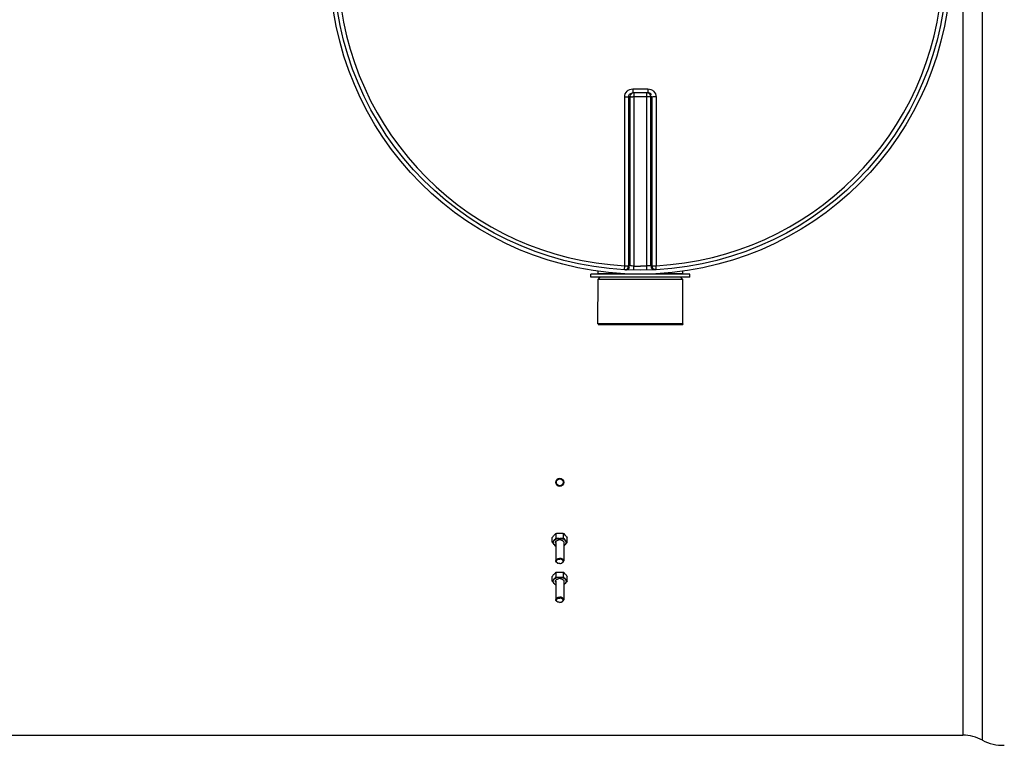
# Model space of a CAD drawing. Header units: millimetres. Extents: x 0 to 297, y 0 to 210.
# Tile 123 of 256: x 160.18 to 169.95, y 84.44 to 91.64. Entities that reach past the tile are written whole.
import ezdxf

# ---------------------------------------------------------------- set-up
doc = ezdxf.new("R2010")
doc.units = ezdxf.units.MM
doc.header["$LTSCALE"] = 16.335
doc.layers.get('0').update_dxf_attribs({"linetype": 'CONTINUOUS'})
for name, color, linetype in [('01_GLOBAL', 7, 'CONTINUOUS'), ('AXE-VISSERIE', 7, 'CONTINUOUS'), ('AXES_REF', 7, 'CONTINUOUS')]:
    doc.layers.add(name, color=color, linetype=linetype)

msp = doc.modelspace()

# ---------------------------------------------------------------- linework, layer by layer
at = {"color": 9, "linetype": 'Continuous'}
for p, q in [((169.7351, 84.4868), (169.7351, 99.8995)), ((169.5408, 99.8491), (169.5408, 84.5371)), ((166.1854, 89.1961), (166.1854, 90.8714)), ((166.2364, 90.8727), (166.2252, 90.8718)), ((166.2252, 89.197), (166.2252, 90.8718)), ((166.2364, 90.8727), (166.2364, 89.1965)), ((166.2661, 90.9514), (166.2661, 90.9118)), ((166.2661, 90.9514), (166.3408, 90.9514)), ((166.2761, 90.9118), (166.2761, 89.1928)), ((166.4055, 90.8731), (166.2761, 90.8731)), ((166.3408, 90.9514), (166.4155, 90.9514)), ((166.4055, 89.1928), (166.4055, 90.9118)), ((166.4155, 90.9514), (166.4155, 90.9118)), ((166.4564, 90.8718), (166.4452, 90.8727)), ((166.4452, 89.1965), (166.4452, 90.8727)), ((166.4564, 90.8718), (166.4564, 89.197)), ((166.4962, 90.8714), (166.4962, 89.1961)), ((166.1868, 89.1171), (165.9208, 89.1171)), ((166.1834, 89.1572), (166.1854, 89.1961)), ((166.2753, 89.1538), (166.2761, 89.1928)), ((166.4064, 89.1538), (166.4055, 89.1928)), ((166.7608, 89.1171), (166.4949, 89.1171)), ((166.4982, 89.1572), (166.4962, 89.1961))]:
    msp.add_line(p, q, dxfattribs=at)
at = {"color": 7, "linetype": 'Continuous'}
for p, q in [((166.2625, 90.9116), (166.2661, 90.9118)), ((166.4155, 90.9118), (166.2661, 90.9118)), ((166.4155, 90.9118), (166.4191, 90.9116)), ((166.8328, 89.1131), (165.8488, 89.1131)), ((165.8488, 89.0811), (165.8488, 89.1131)), ((165.9208, 89.1171), (165.9208, 89.1419)), ((166.7608, 89.1171), (166.7608, 89.1419)), ((166.8328, 89.0811), (166.8328, 89.1131)), ((166.8328, 89.0811), (165.8488, 89.0811)), ((165.9188, 88.6211), (165.9208, 89.0611)), ((165.9208, 89.0611), (165.9408, 89.0811)), ((166.7608, 89.0611), (165.9208, 89.0611)), ((166.7608, 89.0611), (166.7408, 89.0811)), ((166.7628, 88.6211), (166.7608, 89.0611)), ((166.7628, 88.6211), (165.9188, 88.6211)), ((165.4669, 86.4523), (165.4669, 86.4982)), ((165.5039, 86.4934), (165.5039, 86.5394)), ((165.5778, 86.4934), (165.5778, 86.5394)), ((165.6147, 86.4523), (165.6147, 86.4982)), ((165.519, 86.2454), (165.5226, 86.2439)), ((165.5626, 86.2454), (165.559, 86.2439)), ((165.4669, 86.0666), (165.4669, 86.1125)), ((165.5039, 86.1077), (165.5039, 86.1537)), ((165.5778, 86.1077), (165.5778, 86.1537)), ((165.6147, 86.0666), (165.6147, 86.1125)), ((165.519, 85.8597), (165.5226, 85.8582)), ((165.5626, 85.8597), (165.559, 85.8582)), ((153.3837, 84.5371), (169.5408, 84.5371))]:
    msp.add_line(p, q, dxfattribs=at)
for centre, radius in [((166.3408, 92.1931), 3.04), ((165.5408, 87.0467), 0.04), ((165.5408, 87.0467), 0.0335)]:
    msp.add_circle(centre, radius, dxfattribs=at)
at = {"color": 9, "linetype": 'Continuous'}
for centre, radius, start, end in [((166.3408, 92.1931), 3.001, 182.96745, 267.03255), ((166.3408, 92.1931), 3.001, 272.96745, 357.03255), ((166.2779, 90.8613), 0.0515, 109.32474, 115.13896), ((166.2784, 90.8598), 0.053, 103.7408, 109.36219), ((166.2619, 89.5214), 1.3517, 89.565, 89.79411), ((166.4197, 89.5214), 1.3517, 90.20147, 90.43504), ((166.4154, 90.8297), 0.0821, 84.12966, 87.37591), ((166.4165, 90.8404), 0.0714, 80.88237, 84.14531), ((166.3805, 92.1923), 2.9993, 267.03189, 267.24678), ((166.3408, 92.1911), 2.999, 268.76403, 269.99998), ((166.3011, 92.1923), 2.9993, 272.75322, 272.96811)]:
    msp.add_arc(centre, radius, start, end, dxfattribs=at)
at = {"color": 7, "linetype": 'Continuous'}
for centre, radius, start, end in [((165.9168, 89.1171), 0.004, 270, 360), ((166.7648, 89.1171), 0.004, 180, 270), ((165.3521, 86.5898), 0.1792, 309.84084, 318.05437), ((165.6186, 86.4018), 0.1792, 129.84084, 138.05437), ((165.1724, 86.7314), 0.408, 323.59255, 324.32035), ((165.5372, 86.4264), 0.0493, 111.16069, 112.6169), ((165.5408, 86.4125), 0.0637, 80.12851, 99.87149), ((165.5444, 86.4264), 0.0493, 67.3831, 68.83931), ((165.463, 86.4018), 0.1792, 41.94563, 50.15916), ((165.9092, 86.7314), 0.408, 215.67965, 216.40745), ((165.7295, 86.5898), 0.1792, 221.94563, 230.15916), ((165.6174, 86.5474), 0.1774, 221.90485, 228.90586), ((165.4642, 86.5474), 0.1774, 311.09414, 318.09515), ((165.5349, 86.2746), 0.033, 238.19219, 241.68569), ((165.5367, 86.2778), 0.0367, 241.72567, 247.44859), ((165.5449, 86.2778), 0.0367, 292.55141, 298.27433), ((165.5467, 86.2746), 0.033, 298.31431, 301.80781), ((165.3521, 86.2041), 0.1792, 309.84084, 318.05437), ((165.6186, 86.0161), 0.1792, 129.84084, 138.05437), ((165.1724, 86.3457), 0.408, 323.59255, 324.32035), ((165.5372, 86.0408), 0.0493, 111.16069, 112.6169), ((165.5408, 86.0268), 0.0637, 80.12851, 99.87149), ((165.5444, 86.0408), 0.0493, 67.3831, 68.83931), ((165.463, 86.0161), 0.1792, 41.94563, 50.15916), ((165.9092, 86.3457), 0.408, 215.67965, 216.40745), ((165.7295, 86.2041), 0.1792, 221.94563, 230.15916), ((165.6174, 86.1617), 0.1774, 221.90485, 228.90586), ((165.4642, 86.1617), 0.1774, 311.09414, 318.09515), ((165.5349, 85.8889), 0.033, 238.19219, 241.68569), ((165.5367, 85.8921), 0.0367, 241.72567, 247.44859), ((165.5449, 85.8921), 0.0367, 292.55141, 298.27433), ((165.5467, 85.8889), 0.033, 298.31431, 301.80781), ((169.5408, 84.1371), 0.4, 60.94711, 90), ((169.9293, 84.8365), 0.4, 240.94711, 273.29821)]:
    msp.add_arc(centre, radius, start, end, dxfattribs=at)
at = {"color": 9, "linetype": 'Continuous'}
for points, knots in [([(166.1854, 90.8714), (166.1854, 90.8918), (166.2028, 90.9345), (166.2456, 90.9514), (166.2661, 90.9514)], [0, 0, 0, 0, 0.499867, 1, 1, 1, 1]), ([(166.2252, 90.8718), (166.2252, 90.8811), (166.2262, 90.9009), (166.2496, 90.9069), (166.2559, 90.9024)], [0, 0, 0, 0, 0.54721, 1, 1, 1, 1]), ([(166.2364, 90.8727), (166.2397, 90.873), (166.2498, 90.873), (166.2599, 90.8731), (166.2667, 90.8731)], [0, 0, 0, 0, 0.323324, 1, 1, 1, 1]), ([(166.4452, 90.8727), (166.4419, 90.873), (166.4319, 90.873), (166.4218, 90.8731), (166.415, 90.8731)], [0, 0, 0, 0, 0.323299, 1, 1, 1, 1]), ([(166.4155, 90.9514), (166.4361, 90.9514), (166.4788, 90.9345), (166.4962, 90.8918), (166.4962, 90.8714)], [0, 0, 0, 0, 0.501179, 1, 1, 1, 1]), ([(166.4278, 90.9108), (166.4338, 90.9099), (166.45, 90.9068), (166.4445, 90.89), (166.4405, 90.8851)], [0, 0, 0, 0, 0.491684, 1, 1, 1, 1]), ([(166.1834, 89.1572), (166.1938, 89.1567), (166.2154, 89.1594), (166.223, 89.1849), (166.2181, 89.1921)], [0, 0, 0, 0, 0.541905, 1, 1, 1, 1]), ([(166.1948, 89.1566), (166.2051, 89.1561), (166.2267, 89.159), (166.2343, 89.1844), (166.2294, 89.1916)], [0, 0, 0, 0, 0.541188, 1, 1, 1, 1]), ([(166.2761, 89.1928), (166.2682, 89.1931), (166.2635, 89.1935), (166.2431, 89.195), (166.2487, 89.1951), (166.25, 89.1951)], [0, 0, 0, 0, 0.700251, 0.885328, 1, 1, 1, 1]), ([(166.4452, 89.1965), (166.4441, 89.1961), (166.4333, 89.1941), (166.4223, 89.1936), (166.4124, 89.1937)], [0, 0, 0, 0, 0.100406, 1, 1, 1, 1]), ([(166.4868, 89.1566), (166.4765, 89.1561), (166.4549, 89.159), (166.4473, 89.1844), (166.4522, 89.1916)], [0, 0, 0, 0, 0.541188, 1, 1, 1, 1]), ([(166.4564, 89.197), (166.4577, 89.1968), (166.4697, 89.1964), (166.4815, 89.1961), (166.4922, 89.1963)], [0, 0, 0, 0, 0.107584, 1, 1, 1, 1]), ([(166.4982, 89.1572), (166.4878, 89.1567), (166.4662, 89.1594), (166.4586, 89.1849), (166.4636, 89.1921)], [0, 0, 0, 0, 0.541905, 1, 1, 1, 1])]:
    msp.add_open_spline(points, degree=3, knots=knots, dxfattribs=at)
for points in [[(166.1854, 90.8714), (166.1966, 90.8714), (166.2299, 90.8715), (166.2188, 90.8717)], [(166.256, 90.9079), (166.246, 90.9032), (166.2369, 90.8865), (166.2431, 90.8773)], [(166.4452, 90.8727), (166.4452, 90.8884), (166.4293, 90.9142), (166.4147, 90.9085)], [(166.4962, 90.8714), (166.4851, 90.8714), (166.4517, 90.8715), (166.4628, 90.8717)], [(166.1854, 89.1961), (166.1966, 89.1961), (166.2299, 89.1964), (166.2188, 89.1969)], [(166.4055, 89.1928), (166.3839, 89.1923), (166.3624, 89.1919), (166.3408, 89.1924)]]:
    msp.add_open_spline(points, degree=3, dxfattribs=at)
at = {"color": 7, "linetype": 'Continuous'}
for points in [[(165.4669, 86.4982), (165.4727, 86.5063), (165.4787, 86.5142), (165.4854, 86.5215)], [(165.4854, 86.4289), (165.4804, 86.4345), (165.4732, 86.4495), (165.4804, 86.4645), (165.4854, 86.4701)], [(165.4854, 86.4701), (165.4909, 86.4762), (165.4959, 86.4826), (165.5008, 86.4892)], [(165.4854, 86.4701), (165.4897, 86.4748), (165.4951, 86.4787), (165.5008, 86.4816)], [(165.5039, 86.5394), (165.5161, 86.5411), (165.5285, 86.5421), (165.5408, 86.5421)], [(165.5039, 86.4934), (165.5161, 86.4917), (165.5285, 86.4906), (165.5408, 86.4906)], [(165.5194, 86.4724), (165.5228, 86.4737), (165.5263, 86.4746), (165.5299, 86.4752)], [(165.5408, 86.5421), (165.5532, 86.5421), (165.5655, 86.5411), (165.5778, 86.5394)], [(165.5408, 86.4906), (165.5532, 86.4906), (165.5655, 86.4917), (165.5778, 86.4934)], [(165.5517, 86.4752), (165.5553, 86.4746), (165.5588, 86.4737), (165.5622, 86.4724)], [(165.5808, 86.4892), (165.5857, 86.4826), (165.5908, 86.4762), (165.5962, 86.4701)], [(165.5808, 86.4816), (165.5865, 86.4787), (165.5919, 86.4748), (165.5962, 86.4701)], [(165.5962, 86.5215), (165.6029, 86.5142), (165.6089, 86.5063), (165.6147, 86.4982)], [(165.5962, 86.4701), (165.6012, 86.4645), (165.6084, 86.4495), (165.6012, 86.4345), (165.5962, 86.4289)], [(165.4854, 86.4289), (165.4787, 86.4363), (165.4727, 86.4442), (165.4669, 86.4523)], [(165.5008, 86.4174), (165.4951, 86.4203), (165.4897, 86.4242), (165.4854, 86.4289)], [(165.4993, 86.4495), (165.4993, 86.4519), (165.4998, 86.4544), (165.5008, 86.4566)], [(165.5008, 86.4424), (165.4998, 86.4446), (165.4993, 86.4471), (165.4993, 86.4495)], [(165.5808, 86.4566), (165.5818, 86.4544), (165.5823, 86.4519), (165.5823, 86.4495)], [(165.5823, 86.4495), (165.5823, 86.4471), (165.5818, 86.4446), (165.5808, 86.4424)], [(165.5962, 86.4289), (165.5919, 86.4242), (165.5865, 86.4203), (165.5808, 86.4174)], [(165.6147, 86.4523), (165.6089, 86.4442), (165.6029, 86.4363), (165.5962, 86.4289)], [(165.5408, 86.2404), (165.5346, 86.2404), (165.5283, 86.2415), (165.5226, 86.2439)], [(165.5408, 86.2404), (165.547, 86.2404), (165.5533, 86.2415), (165.559, 86.2439)], [(165.4669, 86.1125), (165.4727, 86.1206), (165.4787, 86.1285), (165.4854, 86.1359)], [(165.4854, 86.0433), (165.4804, 86.0488), (165.4732, 86.0638), (165.4804, 86.0789), (165.4854, 86.0844)], [(165.4854, 86.0844), (165.4909, 86.0905), (165.4959, 86.0969), (165.5008, 86.1035)], [(165.4854, 86.0844), (165.4897, 86.0892), (165.4951, 86.093), (165.5008, 86.0959)], [(165.5039, 86.1537), (165.5161, 86.1554), (165.5285, 86.1564), (165.5408, 86.1564)], [(165.5039, 86.1077), (165.5161, 86.106), (165.5285, 86.105), (165.5408, 86.105)], [(165.5194, 86.0867), (165.5228, 86.088), (165.5263, 86.0889), (165.5299, 86.0896)], [(165.5408, 86.1564), (165.5532, 86.1564), (165.5655, 86.1554), (165.5778, 86.1537)], [(165.5408, 86.105), (165.5532, 86.105), (165.5655, 86.106), (165.5778, 86.1077)], [(165.5517, 86.0896), (165.5553, 86.0889), (165.5588, 86.088), (165.5622, 86.0867)], [(165.5808, 86.1035), (165.5857, 86.0969), (165.5908, 86.0905), (165.5962, 86.0844)], [(165.5808, 86.0959), (165.5865, 86.093), (165.5919, 86.0892), (165.5962, 86.0844)], [(165.5962, 86.1359), (165.6029, 86.1285), (165.6089, 86.1206), (165.6147, 86.1125)], [(165.5962, 86.0844), (165.6012, 86.0789), (165.6084, 86.0638), (165.6012, 86.0488), (165.5962, 86.0433)], [(165.4854, 86.0433), (165.4787, 86.0506), (165.4727, 86.0585), (165.4669, 86.0666)], [(165.5008, 86.0317), (165.4951, 86.0347), (165.4897, 86.0385), (165.4854, 86.0433)], [(165.4993, 86.0638), (165.4993, 86.0663), (165.4998, 86.0687), (165.5008, 86.071)], [(165.5008, 86.0567), (165.4998, 86.0589), (165.4993, 86.0614), (165.4993, 86.0638)], [(165.5808, 86.071), (165.5818, 86.0687), (165.5823, 86.0663), (165.5823, 86.0638)], [(165.5823, 86.0638), (165.5823, 86.0614), (165.5818, 86.0589), (165.5808, 86.0567)], [(165.5962, 86.0433), (165.5919, 86.0385), (165.5865, 86.0347), (165.5808, 86.0317)], [(165.6147, 86.0666), (165.6089, 86.0585), (165.6029, 86.0506), (165.5962, 86.0433)], [(165.5408, 85.8548), (165.5346, 85.8548), (165.5283, 85.8558), (165.5226, 85.8582)], [(165.5408, 85.8548), (165.547, 85.8548), (165.5533, 85.8558), (165.559, 85.8582)]]:
    msp.add_open_spline(points, degree=3, dxfattribs=at)
for points, knots in [([(165.5008, 86.4816), (165.5037, 86.4831), (165.5164, 86.4885), (165.5303, 86.4906), (165.5408, 86.4906)], [0, 0, 0, 0, 0.236701, 1, 1, 1, 1]), ([(165.5008, 86.4566), (165.5015, 86.4582), (165.5056, 86.465), (165.5126, 86.4696), (165.5182, 86.4719)], [0, 0, 0, 0, 0.223041, 1, 1, 1, 1]), ([(165.5408, 86.4906), (165.5444, 86.4906), (165.5581, 86.4899), (165.5718, 86.4863), (165.5808, 86.4816)], [0, 0, 0, 0, 0.261283, 1, 1, 1, 1]), ([(165.5634, 86.4719), (165.5654, 86.471), (165.5724, 86.4676), (165.5786, 86.4618), (165.5808, 86.4566)], [0, 0, 0, 0, 0.282313, 1, 1, 1, 1]), ([(165.5008, 86.2669), (165.5008, 86.2742), (165.5136, 86.2898), (165.531, 86.2927), (165.5408, 86.2927)], [0, 0, 0, 0, 0.424939, 1, 1, 1, 1]), ([(165.5175, 86.2465), (165.5134, 86.249), (165.5059, 86.2561), (165.5086, 86.2722), (165.5228, 86.2814), (165.5344, 86.2835), (165.5408, 86.2835)], [0, 0, 0, 0, 0.234419, 0.438497, 0.692233, 1, 1, 1, 1]), ([(165.5808, 86.2669), (165.5808, 86.2742), (165.568, 86.2898), (165.5506, 86.2927), (165.5408, 86.2927)], [0, 0, 0, 0, 0.424939, 1, 1, 1, 1]), ([(165.5641, 86.2465), (165.5682, 86.249), (165.5757, 86.2561), (165.573, 86.2722), (165.5588, 86.2814), (165.5472, 86.2835), (165.5408, 86.2835)], [0, 0, 0, 0, 0.234419, 0.438497, 0.692233, 1, 1, 1, 1]), ([(165.519, 86.2454), (165.514, 86.2475), (165.5053, 86.2527), (165.5008, 86.2625), (165.5008, 86.2669)], [0, 0, 0, 0, 0.552465, 1, 1, 1, 1]), ([(165.5626, 86.2454), (165.5676, 86.2475), (165.5763, 86.2527), (165.5808, 86.2625), (165.5808, 86.2669)], [0, 0, 0, 0, 0.552465, 1, 1, 1, 1]), ([(165.5008, 86.0959), (165.5037, 86.0974), (165.5164, 86.1028), (165.5303, 86.105), (165.5408, 86.105)], [0, 0, 0, 0, 0.236701, 1, 1, 1, 1]), ([(165.5008, 86.071), (165.5015, 86.0726), (165.5056, 86.0794), (165.5126, 86.0839), (165.5182, 86.0862)], [0, 0, 0, 0, 0.223041, 1, 1, 1, 1]), ([(165.5408, 86.105), (165.5444, 86.105), (165.5581, 86.1042), (165.5718, 86.1006), (165.5808, 86.0959)], [0, 0, 0, 0, 0.261283, 1, 1, 1, 1]), ([(165.5634, 86.0862), (165.5654, 86.0854), (165.5724, 86.0819), (165.5786, 86.0761), (165.5808, 86.071)], [0, 0, 0, 0, 0.282313, 1, 1, 1, 1]), ([(165.5008, 85.8813), (165.5008, 85.8885), (165.5136, 85.9041), (165.531, 85.907), (165.5408, 85.907)], [0, 0, 0, 0, 0.424939, 1, 1, 1, 1]), ([(165.519, 85.8597), (165.514, 85.8618), (165.5053, 85.8671), (165.5008, 85.8769), (165.5008, 85.8813)], [0, 0, 0, 0, 0.552465, 1, 1, 1, 1]), ([(165.5175, 85.8608), (165.5134, 85.8634), (165.5059, 85.8704), (165.5086, 85.8865), (165.5228, 85.8958), (165.5344, 85.8978), (165.5408, 85.8978)], [0, 0, 0, 0, 0.234419, 0.438497, 0.692233, 1, 1, 1, 1]), ([(165.5808, 85.8813), (165.5808, 85.8885), (165.568, 85.9041), (165.5506, 85.907), (165.5408, 85.907)], [0, 0, 0, 0, 0.424939, 1, 1, 1, 1]), ([(165.5641, 85.8608), (165.5682, 85.8634), (165.5757, 85.8704), (165.573, 85.8865), (165.5588, 85.8958), (165.5472, 85.8978), (165.5408, 85.8978)], [0, 0, 0, 0, 0.234419, 0.438497, 0.692233, 1, 1, 1, 1]), ([(165.5626, 85.8597), (165.5676, 85.8618), (165.5763, 85.8671), (165.5808, 85.8769), (165.5808, 85.8813)], [0, 0, 0, 0, 0.552465, 1, 1, 1, 1])]:
    msp.add_open_spline(points, degree=3, knots=knots, dxfattribs=at)
at = {"layer": '01_GLOBAL', "color": 7, "linetype": 'Continuous'}
msp.add_circle((166.3408, 92.1931), 3.08, dxfattribs=at)
at = {"layer": 'AXE-VISSERIE', "color": 7, "linetype": 'Continuous'}
for p, q in [((165.5008, 86.4506), (165.5008, 86.2669)), ((165.5808, 86.4506), (165.5808, 86.2669)), ((165.5008, 86.0649), (165.5008, 85.8813)), ((165.5808, 86.0649), (165.5808, 85.8813))]:
    msp.add_line(p, q, dxfattribs=at)
at = {"layer": 'AXES_REF', "color": 7, "linetype": 'Continuous'}
for p, q in [((165.9208, 88.6211), (165.9208, 88.6131)), ((166.7608, 88.6211), (166.7608, 88.6131)), ((165.9208, 88.6131), (166.7608, 88.6131))]:
    msp.add_line(p, q, dxfattribs=at)

doc.saveas('drawing.dxf')
